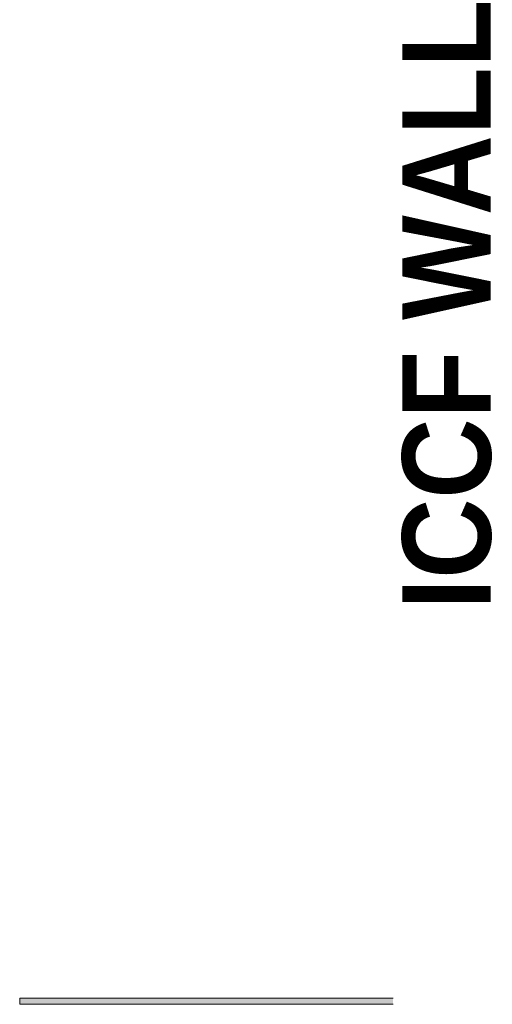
# Model space of a CAD drawing. Header units: inches. Extents: x 0 to 1352, y -35 to 287.
# Tile 1 of 13: x 0 to 38, y -1 to 79. Entities that reach past the tile are written whole.
import ezdxf

# ---------------------------------------------------------------- set-up
doc = ezdxf.new("R2010")
doc.units = ezdxf.units.IN
doc.header["$MEASUREMENT"] = 0
doc.layers.add('A-ANNO-TEXT', color=2, linetype='Continuous', lineweight=9)
doc.layers.add('A-DETL-GENF', color=3, linetype='Continuous', lineweight=9)

msp = doc.modelspace()

# ---------------------------------------------------------------- hatches: boundary and pattern name
at = {"layer": 'A-DETL-GENF'}
msp.add_hatch(color=256, dxfattribs=at).paths.add_polyline_path([(0, 0), (0, -0.5), (30.25, -0.5), (30.25, 0)], flags=0)

# ---------------------------------------------------------------- linework, layer by layer
for p, q in [((30.25, 0), (0, 0)), ((0, 0), (0, -0.5)), ((0, -0.5), (30.25, -0.5))]:
    msp.add_line(p, q, dxfattribs=at)

# ---------------------------------------------------------------- texts
at = {"layer": 'A-ANNO-TEXT', "color": 253, "insert": (31.003, 31.41), "char_height": 7.16511, "width": 59.904, "attachment_point": 1, "rotation": 90, "line_spacing_factor": 1.063354}
msp.add_mtext('\\fStylus BT|b1|i0|c0|p34|;ICCF WALL', dxfattribs=at)

doc.saveas('drawing.dxf')
